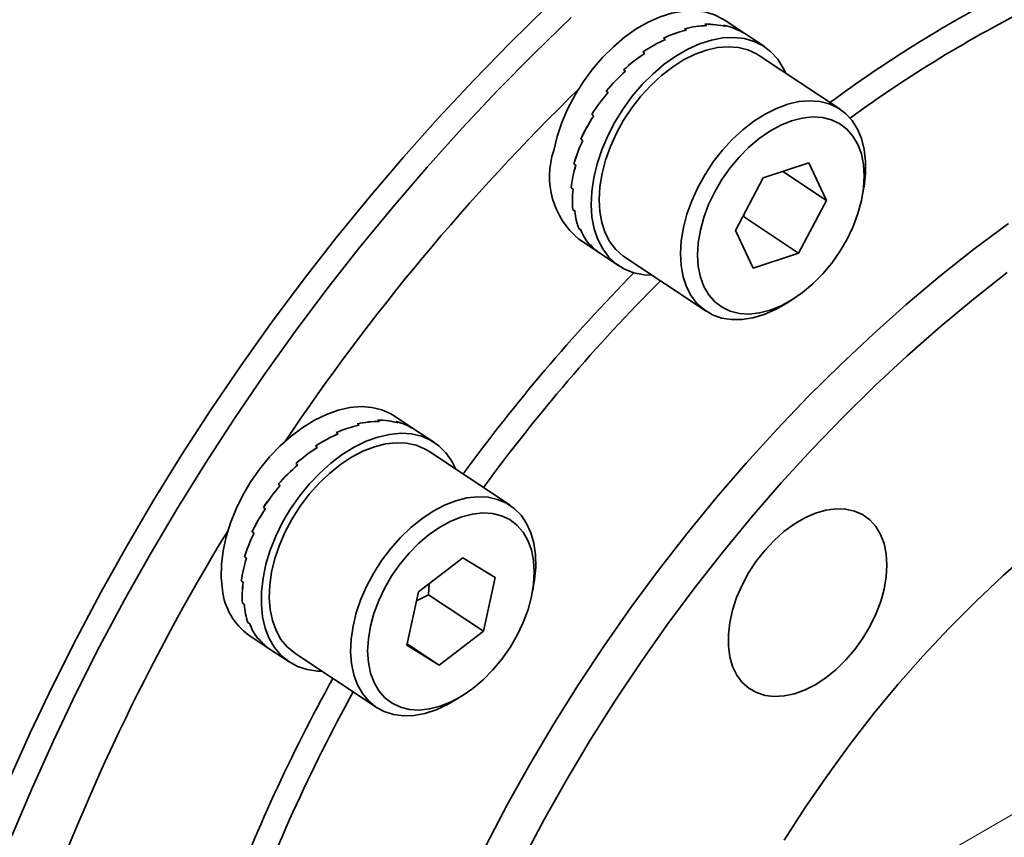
# Model space of a CAD drawing. Header units: millimetres. Extents: x 6316 to 18291, y -19059 to -9021.
# Tile 133 of 146: x 18166.55 to 18170.65, y -18633.15 to -18629.75. Entities that reach past the tile are written whole.
import ezdxf

# ---------------------------------------------------------------- set-up
doc = ezdxf.new("R2010")
doc.units = ezdxf.units.MM
doc.header["$LTSCALE"] = 10
doc.layers.add('1轮廓实线层', color=7, linetype='Continuous', lineweight=18)

msp = doc.modelspace()

# ---------------------------------------------------------------- linework, layer by layer
at = {"layer": '1轮廓实线层', "color": 7, "linetype": 'Continuous', "lineweight": 35}
for p, q in [((18169.5704, -18629.8057), (18169.4848, -18629.7489)), ((18169.3277, -18629.7908), (18169.3194, -18629.7852)), ((18169.3194, -18629.7852), (18169.3278, -18629.7908)), ((18169.4128, -18629.7725), (18169.4045, -18629.767)), ((18169.4045, -18629.767), (18169.4129, -18629.7725)), ((18169.4918, -18629.7759), (18169.4835, -18629.7703)), ((18169.4835, -18629.7703), (18169.4919, -18629.7759)), ((18169.5613, -18629.8006), (18169.553, -18629.7951)), ((18169.553, -18629.7951), (18169.5614, -18629.8006)), ((18169.2403, -18629.8298), (18169.2319, -18629.8242)), ((18169.232, -18629.8242), (18169.2404, -18629.8297)), ((18169.6519, -18629.8598), (18169.5704, -18629.8057)), ((18169.1543, -18629.8878), (18169.146, -18629.8823)), ((18169.1461, -18629.8822), (18169.1544, -18629.8878)), ((18169.9668, -18630.1206), (18169.628, -18629.8958)), ((18169.0737, -18629.9623), (18169.0653, -18629.9568)), ((18169.0736, -18629.9624), (18169.0653, -18629.9569)), ((18169.0017, -18630.0503), (18168.9933, -18630.0447)), ((18168.9934, -18630.0446), (18169.0017, -18630.0502)), ((18168.9333, -18630.1419), (18168.9417, -18630.1474)), ((18168.9416, -18630.1475), (18168.9333, -18630.142)), ((18168.9333, -18630.142), (18168.9337, -18630.1421)), ((18168.8961, -18630.2499), (18168.8877, -18630.2444)), ((18168.8877, -18630.2444), (18168.8879, -18630.2444)), ((18168.8878, -18630.2443), (18168.8961, -18630.2498)), ((18168.8588, -18630.3474), (18168.8671, -18630.353)), ((18168.8671, -18630.3531), (18168.8588, -18630.3475)), ((18168.8588, -18630.3475), (18168.8589, -18630.3475)), ((18169.6473, -18630.406), (18169.8364, -18630.3433)), ((18169.8364, -18630.3433), (18169.9097, -18630.4995)), ((18169.5315, -18630.6248), (18169.6473, -18630.406)), ((18169.7283, -18630.3791), (18169.9097, -18630.4995)), ((18168.8559, -18630.4524), (18168.8475, -18630.4468)), ((18168.8476, -18630.4468), (18168.8475, -18630.4468)), ((18168.8475, -18630.4468), (18168.8559, -18630.4523)), ((18170.0607, -18630.4754), (18170.0659, -18630.4442)), ((18169.9097, -18630.4995), (18169.794, -18630.7183)), ((18168.8546, -18630.5379), (18168.863, -18630.5435)), ((18168.863, -18630.5436), (18168.8546, -18630.538)), ((18168.8546, -18630.538), (18168.8547, -18630.538)), ((18169.5651, -18630.5664), (18169.5694, -18630.5532)), ((18169.5651, -18630.5664), (18169.794, -18630.7183)), ((18168.8796, -18630.617), (18168.888, -18630.6225)), ((18168.888, -18630.6226), (18168.8797, -18630.617)), ((18168.8797, -18630.617), (18168.8797, -18630.617)), ((18168.8796, -18630.6608), (18168.9652, -18630.7176)), ((18169.6049, -18630.781), (18169.5315, -18630.6248)), ((18168.9215, -18630.6804), (18168.9299, -18630.686)), ((18168.9299, -18630.686), (18168.9216, -18630.6805)), ((18168.9216, -18630.6805), (18168.9216, -18630.6805)), ((18168.9653, -18630.7176), (18169.0467, -18630.7717)), ((18169.0706, -18630.7357), (18169.4094, -18630.9605)), ((18169.794, -18630.7183), (18169.6049, -18630.781)), ((18169.7461, -18630.9262), (18169.7728, -18630.9092)), ((18168.1963, -18631.4522), (18168.1118, -18631.3961)), ((18167.9656, -18631.4345), (18167.9572, -18631.4289)), ((18167.9573, -18631.4289), (18167.9657, -18631.4344)), ((18168.0501, -18631.4189), (18168.0417, -18631.4134)), ((18168.0418, -18631.4134), (18168.0502, -18631.4189)), ((18168.1281, -18631.4249), (18168.1198, -18631.4194)), ((18168.1198, -18631.4194), (18168.1282, -18631.4249)), ((18167.8782, -18631.4709), (18167.8699, -18631.4654)), ((18167.87, -18631.4654), (18167.8783, -18631.4709)), ((18168.1962, -18631.4523), (18168.1879, -18631.4467)), ((18168.1962, -18631.4523), (18168.1963, -18631.4523)), ((18168.2789, -18631.5069), (18168.1964, -18631.4522)), ((18167.7919, -18631.5267), (18167.7835, -18631.5212)), ((18167.7836, -18631.5211), (18167.792, -18631.5267)), ((18168.5938, -18631.7678), (18168.255, -18631.5429)), ((18167.702, -18631.5938), (18167.7104, -18631.5993)), ((18167.7103, -18631.5994), (18167.702, -18631.5939)), ((18167.6371, -18631.6858), (18167.6287, -18631.6803)), ((18167.6288, -18631.6802), (18167.6371, -18631.6857)), ((18167.5754, -18631.7821), (18167.567, -18631.7766)), ((18167.567, -18631.7766), (18167.5675, -18631.7768)), ((18167.5754, -18631.782), (18167.5671, -18631.7765)), ((18167.5196, -18631.8785), (18167.528, -18631.884)), ((18167.5279, -18631.8841), (18167.5196, -18631.8786)), ((18167.5196, -18631.8786), (18167.5198, -18631.8786)), ((18167.4968, -18631.9874), (18167.4884, -18631.9819)), ((18167.4884, -18631.9819), (18167.4886, -18631.9819)), ((18167.4885, -18631.9818), (18167.4968, -18631.9873)), ((18168.2125, -18632.1272), (18168.3966, -18631.9864)), ((18168.3966, -18631.9864), (18168.5317, -18632.0685)), ((18167.475, -18632.0818), (18167.4833, -18632.0874)), ((18167.4833, -18632.0875), (18167.475, -18632.0819)), ((18167.475, -18632.0819), (18167.475, -18632.0819)), ((18168.2538, -18632.1395), (18168.2562, -18632.0938)), ((18168.5317, -18632.0685), (18168.4827, -18632.2914)), ((18168.6877, -18632.1225), (18168.693, -18632.0913)), ((18168.1635, -18632.3501), (18168.2125, -18632.1272)), ((18167.4797, -18632.1742), (18167.4881, -18632.1798)), ((18167.4881, -18632.1799), (18167.4797, -18632.1743)), ((18167.4797, -18632.1743), (18167.4798, -18632.1743)), ((18168.2041, -18632.1655), (18168.2538, -18632.1395)), ((18168.2538, -18632.1395), (18168.4827, -18632.2914)), ((18167.5026, -18632.255), (18167.5026, -18632.2551)), ((18167.5026, -18632.255), (18167.5109, -18632.2605)), ((18167.5109, -18632.2606), (18167.5026, -18632.2551)), ((18168.4827, -18632.2914), (18168.2987, -18632.4322)), ((18167.5067, -18632.3079), (18167.5912, -18632.364)), ((18167.5424, -18632.3206), (18167.5508, -18632.3261)), ((18167.5508, -18632.3262), (18167.5425, -18632.3206)), ((18167.5425, -18632.3206), (18167.5425, -18632.3206)), ((18168.165, -18632.3435), (18168.2987, -18632.4322)), ((18167.5912, -18632.364), (18167.6737, -18632.4188)), ((18167.6976, -18632.3828), (18168.0364, -18632.6077)), ((18168.2987, -18632.4322), (18168.1635, -18632.3501)), ((18168.3731, -18632.5733), (18168.3998, -18632.5563))]:
    msp.add_line(p, q, dxfattribs=at)
at = {"layer": '1轮廓实线层'}
msp.add_line((18171.5669, -18632.5437), (18150.0885, -18644.9442), dxfattribs=at)
at = {"layer": '1轮廓实线层', "color": 7, "linetype": 'Continuous', "lineweight": 35, "flags": 128}
for points in [[(18166.5075, -18632.912), (18166.5964, -18632.714), (18166.6902, -18632.5171), (18166.7887, -18632.3215), (18166.8918, -18632.1274), (18166.9995, -18631.9351), (18167.1116, -18631.7448), (18167.2279, -18631.5567), (18167.3484, -18631.3711), (18167.4729, -18631.1881), (18167.6012, -18631.008), (18167.7331, -18630.8309), (18167.8687, -18630.6571), (18168.0076, -18630.4869), (18168.1497, -18630.3203), (18168.2949, -18630.1576), (18168.4429, -18629.9989), (18168.5937, -18629.8445), (18168.747, -18629.6946)], [(18169.4848, -18629.7489), (18169.4812, -18629.7466), (18169.4445, -18629.7278), (18169.4042, -18629.7157), (18169.3607, -18629.7105), (18169.3147, -18629.7122), (18169.2668, -18629.7208), (18169.2177, -18629.7362), (18169.1682, -18629.7582), (18169.1188, -18629.7865), (18169.0704, -18629.8206), (18169.0235, -18629.8602), (18168.9788, -18629.9045), (18168.937, -18629.9531), (18168.8987, -18630.0052), (18168.8643, -18630.0602), (18168.8343, -18630.1171), (18168.8093, -18630.1753), (18168.7895, -18630.2339), (18168.7752, -18630.2921)], [(18168.8474, -18629.7393), (18168.6938, -18629.8881), (18168.5428, -18630.0414), (18168.3945, -18630.199), (18168.249, -18630.3608), (18168.1066, -18630.5265), (18167.9674, -18630.696), (18167.8316, -18630.869), (18167.6994, -18631.0453), (18167.5708, -18631.2248), (18167.4461, -18631.4071), (18167.3254, -18631.5922), (18167.2089, -18631.7798), (18167.0966, -18631.9696), (18166.9888, -18632.1614), (18166.8855, -18632.3551), (18166.7868, -18632.5503), (18166.693, -18632.7469), (18166.6041, -18632.9445), (18166.5201, -18633.143)], [(18169.1884, -18629.9731), (18169.2352, -18629.9333), (18169.2836, -18629.8989), (18169.3329, -18629.8703), (18169.3824, -18629.848), (18169.4315, -18629.8323), (18169.4795, -18629.8233), (18169.5256, -18629.8213), (18169.5692, -18629.8262), (18169.6098, -18629.838), (18169.6466, -18629.8564), (18169.6794, -18629.8814), (18169.7074, -18629.9124), (18169.7305, -18629.9491), (18169.7405, -18629.9705)], [(18169.0706, -18630.7357), (18169.0631, -18630.7305), (18169.0336, -18630.7042), (18169.0088, -18630.672), (18168.9893, -18630.6344), (18168.9751, -18630.5919), (18168.9667, -18630.5453), (18168.964, -18630.4952), (18168.9672, -18630.4424), (18168.9762, -18630.3877), (18168.9908, -18630.3319), (18169.0109, -18630.2758), (18169.036, -18630.2203), (18169.066, -18630.1663), (18169.1002, -18630.1146), (18169.1382, -18630.0659), (18169.1795, -18630.0209), (18169.2232, -18629.9805), (18169.2689, -18629.9451), (18169.3159, -18629.9154), (18169.3633, -18629.8917), (18169.4105, -18629.8745), (18169.4568, -18629.8639), (18169.5014, -18629.8602), (18169.5438, -18629.8634), (18169.5832, -18629.8734), (18169.619, -18629.8902), (18169.628, -18629.8958)], [(18169.1831, -18630.8103), (18169.1509, -18630.8086), (18169.1087, -18630.8003), (18169.0699, -18630.7851), (18169.0351, -18630.7634), (18169.0046, -18630.7353), (18168.979, -18630.7014), (18168.9586, -18630.6621), (18168.9436, -18630.6179), (18168.9344, -18630.5695), (18168.931, -18630.5175), (18168.9335, -18630.4626), (18168.9417, -18630.4058), (18168.9558, -18630.3476), (18168.9753, -18630.289), (18169.0001, -18630.2308), (18169.0298, -18630.1737), (18169.064, -18630.1187), (18169.1022, -18630.0664), (18169.1438, -18630.0177), (18169.1884, -18629.9731)], [(18169.7461, -18630.9262), (18169.7451, -18630.9268), (18169.6979, -18630.9536), (18169.6505, -18630.9741), (18169.6036, -18630.988), (18169.5581, -18630.9951), (18169.5145, -18630.9954), (18169.4735, -18630.9888), (18169.4358, -18630.9753), (18169.402, -18630.9553), (18169.3724, -18630.929), (18169.3477, -18630.8968), (18169.3281, -18630.8592), (18169.3139, -18630.8168), (18169.3055, -18630.7702), (18169.3028, -18630.7201), (18169.306, -18630.6673), (18169.315, -18630.6125), (18169.3296, -18630.5567), (18169.3497, -18630.5006), (18169.3749, -18630.4452), (18169.4048, -18630.3912), (18169.439, -18630.3394), (18169.4771, -18630.2907), (18169.5183, -18630.2458), (18169.5621, -18630.2053), (18169.6078, -18630.17), (18169.6547, -18630.1402), (18169.7021, -18630.1166), (18169.7493, -18630.0993), (18169.7956, -18630.0887), (18169.8403, -18630.085), (18169.8826, -18630.0882), (18169.922, -18630.0983), (18169.9579, -18630.115), (18169.9896, -18630.1382), (18170.0168, -18630.1676), (18170.039, -18630.2025), (18170.0559, -18630.2426), (18170.0672, -18630.2872), (18170.0728, -18630.3356), (18170.0726, -18630.3872), (18170.0665, -18630.4411), (18170.0659, -18630.4442)], [(18169.854, -18630.8462), (18169.8947, -18630.8052), (18169.9323, -18630.76), (18169.9664, -18630.7114), (18169.9962, -18630.6603), (18170.0213, -18630.6075), (18170.0413, -18630.5539), (18170.0558, -18630.5005), (18170.0645, -18630.4481), (18170.0674, -18630.3977), (18170.0643, -18630.3501), (18170.0554, -18630.3061), (18170.0407, -18630.2665), (18170.0205, -18630.2319), (18169.9953, -18630.203), (18169.9653, -18630.1803), (18169.9311, -18630.1641), (18169.8933, -18630.1547), (18169.8526, -18630.1522), (18169.8096, -18630.1568), (18169.7651, -18630.1683), (18169.7198, -18630.1866), (18169.6746, -18630.2113), (18169.6301, -18630.2419), (18169.5872, -18630.2781), (18169.5466, -18630.3191), (18169.5089, -18630.3643), (18169.4749, -18630.4129), (18169.445, -18630.464), (18169.4199, -18630.5168), (18169.3999, -18630.5704), (18169.3855, -18630.6238), (18169.3767, -18630.6762), (18169.3738, -18630.7266), (18169.3769, -18630.7742), (18169.3859, -18630.8182), (18169.4005, -18630.8578), (18169.4207, -18630.8924), (18169.446, -18630.9212), (18169.4759, -18630.944), (18169.5101, -18630.9602), (18169.5479, -18630.9696), (18169.5886, -18630.9721), (18169.6316, -18630.9675), (18169.6761, -18630.956), (18169.7214, -18630.9377), (18169.7666, -18630.913), (18169.8111, -18630.8824), (18169.854, -18630.8462)], [(18168.494, -18633.181), (18168.5835, -18633.0111), (18168.6776, -18632.843), (18168.7761, -18632.6769), (18168.8788, -18632.5131), (18168.9858, -18632.3519), (18169.0966, -18632.1934), (18169.2113, -18632.038), (18169.3295, -18631.8859), (18169.4512, -18631.7373), (18169.5761, -18631.5925), (18169.704, -18631.4517), (18169.8347, -18631.3151), (18169.9681, -18631.1828), (18170.1039, -18631.0553), (18170.2419, -18630.9325), (18170.3819, -18630.8148), (18170.5237, -18630.7022), (18170.6671, -18630.595)], [(18168.494, -18633.181), (18168.5835, -18633.0111), (18168.6776, -18632.843), (18168.7761, -18632.6769), (18168.8788, -18632.5131), (18168.9858, -18632.3519), (18169.0966, -18632.1934), (18169.2113, -18632.038), (18169.3295, -18631.8859), (18169.4512, -18631.7373), (18169.5761, -18631.5925), (18169.704, -18631.4517), (18169.8347, -18631.3151), (18169.9681, -18631.1828), (18170.1039, -18631.0553), (18170.2419, -18630.9325), (18170.3819, -18630.8148), (18170.5237, -18630.7022), (18170.6671, -18630.595)], [(18170.6627, -18630.7998), (18170.5222, -18630.9101), (18170.3833, -18631.0255), (18170.2464, -18631.146), (18170.1116, -18631.2714), (18169.9792, -18631.4014), (18169.8494, -18631.5358), (18169.7224, -18631.6744), (18169.5983, -18631.817), (18169.4775, -18631.9635), (18169.36, -18632.1134), (18169.246, -18632.2667), (18169.1359, -18632.423), (18169.0296, -18632.5822), (18168.9274, -18632.7439), (18168.8294, -18632.908), (18168.7359, -18633.0741), (18168.6469, -18633.2419)], [(18170.6627, -18630.7998), (18170.5222, -18630.9101), (18170.3833, -18631.0255), (18170.2464, -18631.146), (18170.1116, -18631.2714), (18169.9792, -18631.4014), (18169.8494, -18631.5358), (18169.7224, -18631.6744), (18169.5983, -18631.817), (18169.4775, -18631.9635), (18169.36, -18632.1134), (18169.246, -18632.2667), (18169.1359, -18632.423), (18169.0296, -18632.5822), (18168.9274, -18632.7439), (18168.8294, -18632.908), (18168.7359, -18633.0741), (18168.6469, -18633.2419)], [(18168.1118, -18631.3961), (18168.0972, -18631.3872), (18168.0593, -18631.3704), (18168.0179, -18631.3605), (18167.9735, -18631.3574), (18167.9269, -18631.3613), (18167.8786, -18631.372), (18167.8293, -18631.3895), (18167.7797, -18631.4135), (18167.7306, -18631.4437), (18167.6825, -18631.4796), (18167.6363, -18631.5207), (18167.5924, -18631.5664), (18167.5516, -18631.6162), (18167.5145, -18631.6693), (18167.4814, -18631.7249), (18167.453, -18631.7823), (18167.4295, -18631.8407), (18167.4114, -18631.8993), (18167.3989, -18631.9572), (18167.3921, -18632.0136), (18167.3912, -18632.0678), (18167.3962, -18632.1189)], [(18167.6799, -18631.7828), (18167.7168, -18631.7296), (18167.7575, -18631.6796), (18167.8012, -18631.6337), (18167.8473, -18631.5923), (18167.8953, -18631.5562), (18167.9444, -18631.5257), (18167.994, -18631.5014), (18168.0433, -18631.4836), (18168.0917, -18631.4725), (18168.1384, -18631.4683), (18168.1829, -18631.471), (18168.2245, -18631.4807), (18168.2625, -18631.4971), (18168.2966, -18631.52), (18168.3262, -18631.5492), (18168.3509, -18631.5842), (18168.3675, -18631.6176)], [(18167.6976, -18632.3828), (18167.6962, -18632.3818), (18167.6658, -18632.3567), (18167.6401, -18632.3256), (18167.6195, -18632.2889), (18167.6044, -18632.2474), (18167.5948, -18632.2015), (18167.5911, -18632.152), (18167.5932, -18632.0996), (18167.601, -18632.0452), (18167.6146, -18631.9895), (18167.6337, -18631.9334), (18167.658, -18631.8778), (18167.687, -18631.8234), (18167.7205, -18631.7712), (18167.7579, -18631.7219), (18167.7985, -18631.6762), (18167.8419, -18631.6348), (18167.8873, -18631.5985), (18167.934, -18631.5676), (18167.9814, -18631.5428), (18168.0287, -18631.5243), (18168.0752, -18631.5125), (18168.1202, -18631.5075), (18168.1631, -18631.5094), (18168.2031, -18631.5182), (18168.2396, -18631.5337), (18168.255, -18631.5429)], [(18168.3731, -18632.5733), (18168.3338, -18632.5961), (18168.2863, -18632.6178), (18168.2393, -18632.633), (18168.1935, -18632.6415), (18168.1495, -18632.643), (18168.108, -18632.6377), (18168.0696, -18632.6255), (18168.035, -18632.6067), (18168.0046, -18632.5815), (18167.9789, -18632.5504), (18167.9583, -18632.5138), (18167.9432, -18632.4722), (18167.9336, -18632.4263), (18167.9299, -18632.3768), (18167.932, -18632.3245), (18167.9399, -18632.27), (18167.9534, -18632.2144), (18167.9725, -18632.1583), (18167.9968, -18632.1026), (18168.0259, -18632.0483), (18168.0593, -18631.996), (18168.0967, -18631.9467), (18168.1373, -18631.901), (18168.1807, -18631.8597), (18168.2261, -18631.8233), (18168.2728, -18631.7925), (18168.3202, -18631.7676), (18168.3675, -18631.7492), (18168.414, -18631.7373), (18168.459, -18631.7323), (18168.5019, -18631.7342), (18168.5419, -18631.743), (18168.5784, -18631.7585), (18168.611, -18631.7806), (18168.6391, -18631.8087), (18168.6623, -18631.8427), (18168.6802, -18631.8819), (18168.6926, -18631.9257), (18168.6992, -18631.9734), (18168.7001, -18632.0245), (18168.6951, -18632.078), (18168.693, -18632.0913)], [(18167.8101, -18632.4575), (18167.7916, -18632.4569), (18167.7485, -18632.4507), (18167.7086, -18632.4377), (18167.6725, -18632.418), (18167.6406, -18632.3919), (18167.6135, -18632.3598), (18167.5914, -18632.3221), (18167.5747, -18632.2793), (18167.5637, -18632.2322), (18167.5584, -18632.1812), (18167.5591, -18632.1272), (18167.5655, -18632.0708), (18167.5778, -18632.013), (18167.5956, -18631.9544), (18167.6188, -18631.896), (18167.647, -18631.8385), (18167.6799, -18631.7828)], [(18168.5934, -18632.3586), (18168.6232, -18632.3074), (18168.6483, -18632.2546), (18168.6683, -18632.2011), (18168.6828, -18632.1476), (18168.6915, -18632.0953), (18168.6944, -18632.0448), (18168.6913, -18631.9972), (18168.6824, -18631.9532), (18168.6677, -18631.9136), (18168.6475, -18631.8791), (18168.6223, -18631.8502), (18168.5923, -18631.8274), (18168.5581, -18631.8112), (18168.5203, -18631.8018), (18168.4796, -18631.7994), (18168.4366, -18631.8039), (18168.3921, -18631.8155), (18168.3469, -18631.8337), (18168.3016, -18631.8584), (18168.2571, -18631.8891), (18168.2142, -18631.9252), (18168.1736, -18631.9662), (18168.1359, -18632.0114), (18168.1019, -18632.06), (18168.072, -18632.1111), (18168.0469, -18632.1639), (18168.0269, -18632.2175), (18168.0125, -18632.2709), (18168.0037, -18632.3233), (18168.0008, -18632.3737), (18168.0039, -18632.4213), (18168.0129, -18632.4653), (18168.0275, -18632.5049), (18168.0477, -18632.5395), (18168.073, -18632.5684), (18168.103, -18632.5911), (18168.1371, -18632.6074), (18168.1749, -18632.6168), (18168.2156, -18632.6192), (18168.2586, -18632.6146), (18168.3031, -18632.6031), (18168.3484, -18632.5849), (18168.3936, -18632.5602), (18168.4381, -18632.5295), (18168.481, -18632.4933), (18168.5217, -18632.4523), (18168.5593, -18632.4071), (18168.5934, -18632.3586)], [(18170.1618, -18632.016), (18170.1588, -18631.9697), (18170.1499, -18631.927), (18170.1353, -18631.8887), (18170.1154, -18631.8555), (18170.0903, -18631.828), (18170.0607, -18631.8066), (18170.0269, -18631.7917), (18169.9897, -18631.7836), (18169.9496, -18631.7825), (18169.9074, -18631.7883), (18169.8639, -18631.801), (18169.8198, -18631.8203), (18169.7759, -18631.8459), (18169.733, -18631.8773), (18169.6919, -18631.914), (18169.6533, -18631.9553), (18169.6178, -18632.0005), (18169.5862, -18632.0488), (18169.5589, -18632.0993), (18169.5365, -18632.151), (18169.5194, -18632.2032), (18169.5078, -18632.2548), (18169.502, -18632.3049), (18169.5021, -18632.3527), (18169.5081, -18632.3973), (18169.5198, -18632.4379), (18169.5371, -18632.4737), (18169.5597, -18632.5041), (18169.5871, -18632.5287), (18169.6189, -18632.5468), (18169.6545, -18632.5583), (18169.6932, -18632.563), (18169.7344, -18632.5606), (18169.7774, -18632.5513), (18169.8213, -18632.5353), (18169.8654, -18632.5128), (18169.9088, -18632.4842), (18169.951, -18632.4501), (18169.9909, -18632.411), (18170.0281, -18632.3676), (18170.0617, -18632.3208), (18170.0912, -18632.2713), (18170.1161, -18632.2201), (18170.1359, -18632.168), (18170.1503, -18632.116), (18170.159, -18632.065), (18170.1618, -18632.016)], [(18170.1618, -18632.016), (18170.1588, -18631.9697), (18170.1499, -18631.927), (18170.1353, -18631.8887), (18170.1154, -18631.8555), (18170.0903, -18631.828), (18170.0607, -18631.8066), (18170.0269, -18631.7917), (18169.9897, -18631.7836), (18169.9496, -18631.7825), (18169.9074, -18631.7883), (18169.8639, -18631.801), (18169.8198, -18631.8203), (18169.7759, -18631.8459), (18169.733, -18631.8773), (18169.6919, -18631.914), (18169.6533, -18631.9553), (18169.6178, -18632.0005), (18169.5862, -18632.0488), (18169.5589, -18632.0993), (18169.5365, -18632.151), (18169.5194, -18632.2032), (18169.5078, -18632.2548), (18169.502, -18632.3049), (18169.5021, -18632.3527), (18169.5081, -18632.3973), (18169.5198, -18632.4379), (18169.5371, -18632.4737), (18169.5597, -18632.5041), (18169.5871, -18632.5287), (18169.6189, -18632.5468), (18169.6545, -18632.5583), (18169.6932, -18632.563), (18169.7344, -18632.5606), (18169.7774, -18632.5513), (18169.8213, -18632.5353), (18169.8654, -18632.5128), (18169.9088, -18632.4842), (18169.951, -18632.4501), (18169.9909, -18632.411), (18170.0281, -18632.3676), (18170.0617, -18632.3208), (18170.0912, -18632.2713), (18170.1161, -18632.2201), (18170.1359, -18632.168), (18170.1503, -18632.116), (18170.159, -18632.065), (18170.1618, -18632.016)], [(18169.7348, -18633.1608), (18169.8217, -18633.0252), (18169.9126, -18632.8923), (18170.0074, -18632.7623), (18170.1058, -18632.6357), (18170.2076, -18632.5126), (18170.3126, -18632.3933), (18170.4206, -18632.2781), (18170.5312, -18632.1673), (18170.6443, -18632.0612), (18170.7596, -18631.9599)], [(18169.7348, -18633.1608), (18169.8217, -18633.0252), (18169.9126, -18632.8923), (18170.0074, -18632.7623), (18170.1058, -18632.6357), (18170.2076, -18632.5126), (18170.3126, -18632.3933), (18170.4206, -18632.2781), (18170.5312, -18632.1673), (18170.6443, -18632.0612), (18170.7596, -18631.9599)]]:
    msp.add_lwpolyline(points, dxfattribs=at)
at = {"layer": '1轮廓实线层', "color": 7, "linetype": 'Continuous', "lineweight": 35}
for centre, radius, start, end in [((18173.2137, -18634.5558), 5.5443, 117.5555, 126.3886), ((18173.1772, -18634.4974), 5.3738, 116.5504, 126.1336), ((18175.3292, -18636.6542), 9.2415, 134.27084, 146.10226), ((18169.0982, -18630.3998), 0.3404, 161.5622, 230.0674), ((18174.5077, -18636.1055), 7.5689, 135.49972, 143.82407), ((18174.5084, -18636.1083), 7.4697, 135.0832, 143.77483), ((18175.1911, -18636.621), 9.1073, 148.5909, 160.52602), ((18167.6618, -18632.0905), 0.2671, 186.0985, 234.4959), ((18174.3728, -18636.0827), 7.4427, 151.11817, 159.42887), ((18174.3207, -18636.0566), 7.2831, 151.1654, 159.95638)]:
    msp.add_arc(centre, radius, start, end, dxfattribs=at)
for centre, major_axis, ratio, start_param, end_param in [((18169.2741, -18630.2658), (0.3511, 0.4218), 0.697923, 0.755732, 0.965171), ((18169.2658, -18630.2603), (0.3601, 0.4152), 0.683074, 0.767939, 0.977379), ((18169.2741, -18630.2658), (0.3389, 0.4308), 0.709859, 0.527897, 0.737336), ((18169.2658, -18630.2603), (0.3511, 0.4219), 0.697936, 0.546081, 0.75552), ((18169.2741, -18630.2658), (0.3238, 0.4415), 0.717974, 0.294899, 0.504339), ((18169.2658, -18630.2603), (0.3388, 0.4308), 0.709868, 0.31824, 0.52768), ((18169.2741, -18630.2658), (0.3069, 0.4531), 0.721582, 0.058573, 0.268012), ((18169.2658, -18630.2603), (0.3238, 0.4415), 0.71798, 0.085238, 0.294678), ((18169.2741, -18630.2658), (0.2894, 0.4645), 0.72035, 6.262452, 6.314167), ((18169.2658, -18630.2603), (0.3069, 0.4531), 0.721583, 0.006832, 0.05835), ((18169.2741, -18630.2658), (0.3601, 0.4152), 0.683059, 0.977585, 1.187025), ((18169.2658, -18630.2603), (0.3659, 0.411), 0.666229, 0.983869, 1.193308), ((18169.2741, -18630.2658), (0.3659, 0.411), 0.666213, 1.193509, 1.402948), ((18169.2658, -18630.2603), (0.3684, 0.4092), 0.648306, 1.194481, 1.40392), ((18169.2741, -18630.2658), (0.3684, 0.4092), 0.648289, 1.404117, 1.613556), ((18169.2658, -18630.2603), (0.3681, 0.4096), 0.630122, 1.400654, 1.610094), ((18169.2658, -18630.2603), (0.3652, 0.412), 0.612404, 1.603322, 1.812762), ((18169.2741, -18630.2658), (0.3681, 0.4096), 0.630105, 1.610286, 1.819726), ((18169.2741, -18630.2658), (0.3652, 0.412), 0.612388, 1.812951, 2.022391), ((18169.2658, -18630.2603), (0.36, 0.4159), 0.595792, 1.803351, 2.01279), ((18169.2658, -18630.2603), (0.3529, 0.4211), 0.580847, 2.001483, 2.210923), ((18169.2741, -18630.2658), (0.36, 0.4159), 0.595777, 2.012978, 2.222417), ((18169.2658, -18630.2603), (0.3442, 0.4274), 0.568062, 2.198319, 2.407759), ((18169.2741, -18630.2658), (0.3529, 0.4211), 0.580834, 2.211109, 2.420548), ((18169.2658, -18630.2603), (0.3342, 0.4345), 0.557853, 2.394316, 2.603756), ((18169.2741, -18630.2658), (0.3442, 0.4274), 0.568051, 2.407944, 2.617383), ((18169.2658, -18630.2603), (0.3232, 0.442), 0.550556, 2.589808, 2.799248), ((18169.2741, -18630.2658), (0.3342, 0.4345), 0.557845, 2.60394, 2.81338), ((18169.2658, -18630.2603), (0.3116, 0.4499), 0.546415, 2.785029, 2.994468), ((18169.2741, -18630.2658), (0.3232, 0.4421), 0.550551, 2.799432, 3.008871), ((18169.2741, -18630.2658), (0.3115, 0.4499), 0.546413, 2.994652, 3.152377), ((18169.2658, -18630.2603), (0.2996, 0.4579), 0.545569, 2.980145, 3.138067), ((18167.9011, -18631.913), (0.3497, 0.4228), 0.699594, 0.727572, 0.937012), ((18167.8928, -18631.9074), (0.3592, 0.4159), 0.68506, 0.740539, 0.949979), ((18167.9011, -18631.913), (0.3371, 0.432), 0.711099, 0.499027, 0.708466), ((18167.8928, -18631.9074), (0.3497, 0.4229), 0.699607, 0.51792, 0.72736), ((18167.9011, -18631.913), (0.3218, 0.4429), 0.718683, 0.265493, 0.474932), ((18167.8928, -18631.9074), (0.3371, 0.432), 0.711108, 0.289369, 0.498809), ((18167.9011, -18631.913), (0.3047, 0.4545), 0.721695, 0.028924, 0.238363), ((18167.8928, -18631.9074), (0.3218, 0.4429), 0.718688, 0.055831, 0.265271), ((18167.9011, -18631.913), (0.3592, 0.4159), 0.685045, 0.950185, 1.159625), ((18167.8928, -18631.9074), (0.3653, 0.4114), 0.668412, 0.957184, 1.166624), ((18167.9011, -18631.913), (0.2872, 0.4659), 0.719856, 6.259097, 6.284631), ((18167.8928, -18631.9074), (0.3047, 0.4545), 0.721695, 0.003363, 0.0287), ((18167.9011, -18631.913), (0.3653, 0.4114), 0.668395, 1.166825, 1.376265), ((18167.8928, -18631.9074), (0.3683, 0.4093), 0.650576, 1.168416, 1.377856), ((18167.9011, -18631.913), (0.3683, 0.4093), 0.650559, 1.378052, 1.587492), ((18167.8928, -18631.9074), (0.3683, 0.4095), 0.632384, 1.375093, 1.584533), ((18167.9011, -18631.913), (0.3683, 0.4095), 0.632367, 1.584726, 1.794165), ((18167.8928, -18631.9074), (0.3657, 0.4116), 0.614571, 1.57815, 1.787589), ((18167.8928, -18631.9074), (0.3608, 0.4153), 0.597788, 1.778465, 1.987904), ((18167.9011, -18631.913), (0.3657, 0.4116), 0.614555, 1.787779, 1.997219), ((18167.9011, -18631.913), (0.3608, 0.4153), 0.597773, 1.988092, 2.197531), ((18167.8928, -18631.9074), (0.3539, 0.4204), 0.582607, 1.976799, 2.186238), ((18167.8928, -18631.9074), (0.3454, 0.4266), 0.569527, 2.173769, 2.383208), ((18167.9011, -18631.913), (0.3539, 0.4204), 0.582593, 2.186424, 2.395864), ((18167.9011, -18631.913), (0.3454, 0.4266), 0.569516, 2.383393, 2.592833), ((18167.8928, -18631.9074), (0.3355, 0.4335), 0.558976, 2.36985, 2.57929), ((18167.8928, -18631.9074), (0.3246, 0.4411), 0.5513, 2.565391, 2.77483), ((18167.9011, -18631.913), (0.3355, 0.4336), 0.558967, 2.579474, 2.788914), ((18167.8928, -18631.9074), (0.313, 0.4489), 0.546754, 2.760635, 2.970074), ((18167.9011, -18631.913), (0.3246, 0.4411), 0.551294, 2.775014, 2.984454), ((18167.8928, -18631.9074), (0.3011, 0.4569), 0.545492, 2.955757, 3.139859), ((18167.9011, -18631.913), (0.313, 0.4489), 0.546752, 2.970258, 3.154163)]:
    msp.add_ellipse(centre, major_axis=major_axis, ratio=ratio, start_param=start_param, end_param=end_param, dxfattribs=at)

doc.saveas('drawing.dxf')
